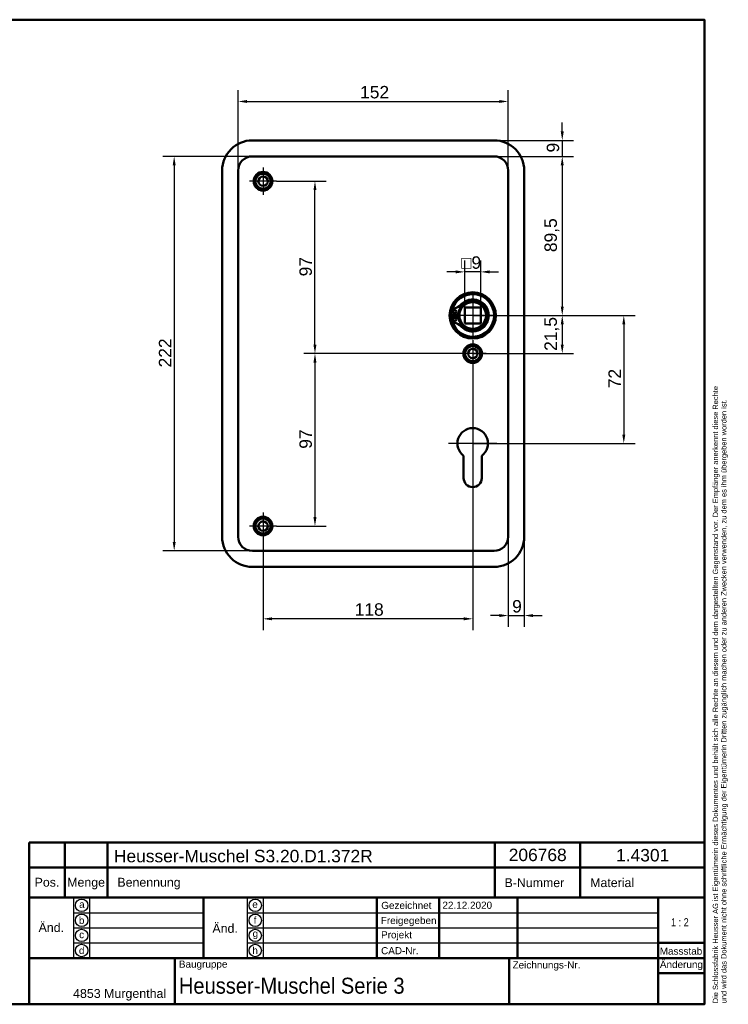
# Model space of a CAD drawing. Header units: millimetres. Extents: x 20 to 833, y 20 to 574.
# Tile 4 of 4: x 435 to 833, y 20 to 574. Entities that reach past the tile are written whole.
import ezdxf
from ezdxf.enums import TextEntityAlignment as Align

# ---------------------------------------------------------------- set-up
doc = ezdxf.new("R2010")
doc.units = ezdxf.units.MM
doc.header["$LTSCALE"] = 2
for name, color, linetype, lineweight in [('Bemaßungen(DIN)', 7, 'Continuous', 25), ('Mittelpunktmarkierung(DIN)', 7, 'Continuous', 25), ('Sichtbare Kanten(DIN)', 7, 'Continuous', 50), ('Skizziergeometrie(DIN)', 7, 'Continuous', 50), ('Skizzierlinie(DIN)', 7, 'Continuous', 25), ('Symbole(DIN)', 7, 'Continuous', 25)]:
    doc.layers.add(name, color=color, linetype=linetype, lineweight=lineweight)
doc.styles.add('Aktuell-DIN', font='arial.ttf')
doc.styles.add('STANDARD-DIN~0', font='arial.ttf')
doc.styles.add('Textstil10', font='arial.ttf')
doc.styles.add('Textstil41', font='arial.ttf', dxfattribs={"width": 0.8})
doc.styles.add('Textstil83', font='arial.ttf', dxfattribs={"width": 0.8})
doc.dimstyles.new('CAD-LAN', dxfattribs={"dimscale": 2, "dimtxt": 3.5, "dimasz": 2.5, "dimexe": 3.175, "dimexo": 0, "dimgap": 0.8, "dimtad": 1, "dimrnd": 1e-08, "dimtxsty": 'STANDARD-DIN~0', "dimcen": 0.09, "dimdle": 10, "dimclrd": 250, "dimclre": 250, "dimclrt": 250, "dimadec": 0, "dimazin": 2, "dimtfac": 1, "dimtmove": 0, "dimatfit": 3, "dimfxl": 1, "dimtolj": 1, "dimtzin": 0, "dimlwd": 25, "dimlwe": 25, "dimarcsym": 0})

# ---------------------------------------------------------------- blocks, each defined once
blk = doc.blocks.new('Ränder Standardrahmen')
at = {"layer": 'Skizziergeometrie(DIN)', "flags": 128}
blk.add_lwpolyline([(10, 10), (10, 287), (410, 287), (410, 10), (10, 10)], dxfattribs=at)
blk = doc.blocks.new('Schriftfelder Heusser')
at = {"layer": 'Skizziergeometrie(DIN)'}
for p, q in [((101, 229.92), (101, 236.92)), ((101, 236.92), (291, 236.92)), ((111, 229.92), (111, 236.92)), ((123, 229.92), (123, 236.92)), ((232, 229.92), (232, 236.92)), ((256, 229.92), (256, 236.92)), ((291, 236.92), (291, 229.92)), ((101, 191.42), (101, 229.92)), ((101, 229.92), (291, 229.92)), ((111, 229.92), (111, 221.42)), ((123, 229.92), (123, 221.42)), ((232, 229.92), (232, 221.42)), ((256, 229.92), (256, 221.42)), ((291, 229.92), (291, 191.42)), ((101, 221.42), (291, 221.42)), ((150, 221.42), (150, 204.42)), ((198.85, 221.42), (198.85, 204.42)), ((216.35, 221.42), (216.35, 204.42)), ((238.35, 221.42), (238.35, 204.42)), ((278, 221.42), (278, 191.42)), ((278, 208.67), (291, 208.67)), ((101, 204.42), (291, 204.42)), ((142, 204.42), (142, 191.42)), ((236, 204.42), (236, 191.42)), ((278, 200.17), (291, 200.17)), ((291, 191.42), (101, 191.42))]:
    blk.add_line(p, q, dxfattribs=at)
at = {"layer": 'Skizzierlinie(DIN)'}
for p, q in [((113.5, 221.42), (113.5, 204.42)), ((118, 221.42), (118, 204.42)), ((162.35, 221.42), (162.35, 204.42)), ((166.85, 221.42), (166.85, 204.42)), ((113.5, 217.17), (150, 217.17)), ((162.35, 217.17), (278, 217.17)), ((113.5, 212.92), (150, 212.92)), ((162.35, 212.92), (278, 212.92)), ((113.5, 208.67), (150, 208.67)), ((162.35, 208.67), (278, 208.67))]:
    blk.add_line(p, q, dxfattribs=at)
for centre in [(115.75, 219.25), (164.6, 219.25), (115.75, 215.04), (164.6, 215.04), (115.75, 210.79), (164.6, 210.79), (115.75, 206.54), (164.6, 206.54)]:
    blk.add_circle(centre, 1.75, dxfattribs=at)
at = {"layer": 'Symbole(DIN)', "color": 7, "insert": (293.33, 191.7), "char_height": 1.5, "width": 182.3003, "attachment_point": 1, "rotation": 90, "line_spacing_factor": 0.944221, "style": 'Aktuell-DIN'}
blk.add_mtext('\\fArial|b0|i0;\\H1.5000;Die Schlossfabrik Heusser AG ist Eigentümerin dieses Dokumentes und behält sich alle Rechte an diesem und dem dargestellten Gegenstand vor. Der Empfänger anerkennt diese Rechte\\Pund wird das Dokument nicht ohne schriftliche Ermächtigung der Eigentümerin Dritten zugänglich machen oder zu anderen Zwecken verwenden, zu dem es ihm übergeben worden ist.\\P ', dxfattribs=at)
at = {"layer": 'Symbole(DIN)', "color": 179, "true_color": 0x262659, "style": 'Aktuell-DIN'}
for s, insert, char_height, attachment_point in [('B-Nummer', (234.74, 225.62), 2.489, 4), ('Material', (265.02, 225.62), 2.489, 5), ('Pos.', (106, 227), 2.489, 2), ('Menge', (117, 227), 2.489, 2), ('Benennung', (125.81, 225.38), 2.489, 4), ('\\fArial|b0|i0;a', (115.81, 219.53), 2, 5), ('\\fArial|b0|i0;e', (164.54, 219.53), 2, 5), ('\\fArial|b0|i0;Gezeichnet', (200.05, 219.23), 2, 4), ('\\fArial|b0|i0;b', (115.75, 215), 2, 5), ('\\fArial|b0|i0;f', (164.55, 215.06), 2, 5), ('\\fArial|b0|i0;Freigegeben', (199.92, 216), 2, 1), ('\\fArial|b0|i0;c', (115.75, 211.01), 2, 5), ('\\fArial|b0|i0;g', (164.63, 211.05), 2, 5), ('\\fArial|b0|i0;Projekt', (200, 211.98), 2, 1), ('\\fArial|b0|i0;d', (115.76, 206.55), 2, 5), ('\\fArial|b0|i0;h', (164.55, 206.57), 2, 5), ('\\fArial|b0|i0;CAD-Nr.', (200, 207.5), 2, 1), ('\\fArial|b0|i0;\\H2.0000;Massstab', (284.39, 206.37), 2, 5), ('\\fArial|b0|i0;\\H2.0000;Baugruppe', (143.1, 203.73), 2, 1), ('\\fArial|b0|i0;Zeichnungs-Nr.', (237, 203.5), 2, 1), ('\\fArial|b0|i0;\\H2.5000;4853 Murgenthal', (113.33, 192.46), 2.5, 7)]:
    blk.add_mtext(s, dxfattribs=dict(at, insert=insert, char_height=char_height, attachment_point=attachment_point))
at = {"layer": 'Symbole(DIN)', "color": 179, "true_color": 0x262659, "attachment_point": 5, "style": 'Aktuell-DIN'}
for s, insert, char_height, width in [('Änd.', (107.21, 213), 2.489, 12.3494), ('Änd.', (156.12, 212.76), 2.489, 12.3494), ('\\fArial|b0|i0;Änderung', (284.51, 202.33), 2, 12.1143)]:
    blk.add_mtext(s, dxfattribs=dict(at, insert=insert, char_height=char_height, width=width))
at = {"layer": 'Symbole(DIN)', "color": 7, "insert": (143.1, 196.62), "char_height": 4.5, "width": 90.18, "attachment_point": 4, "style": 'Aktuell-DIN'}
blk.add_mtext('\\fArial|b0|i0;\\W0.90;\\H4.5000;Heusser-Muschel Serie 3', dxfattribs=at)
at = {"layer": 'Symbole(DIN)', "color": 179, "true_color": 0x262659, "style": 'Textstil10'}
blk.add_attdef('ERSTELLUNGSDATUM_001', (217.26, 218.29), '', height=2, dxfattribs=at)
at = {"layer": 'Symbole(DIN)', "color": 179, "true_color": 0x262659}
for tag, height, style, p in [('AUTOR', 2.49, 'Aktuell-DIN', (240.03, 219.26)), ('KONTROLLDATUM', 2, 'Textstil10', (217.42, 215.04)), ('KONTROLLIERT_VON', 2, 'Textstil10', (239.98, 215.05))]:
    blk.add_attdef(tag, text='', height=height, dxfattribs=dict(at, style=style)).set_placement(p, align=Align.MIDDLE_LEFT)
at = {"layer": 'Symbole(DIN)', "color": 7, "style": 'Textstil83', "width": 0.8}
blk.add_attdef('Anfänglicher_Ansichtsmaßstab_001', (281.57, 213.34), '', height=2.3, dxfattribs=at)
at = {"layer": 'Symbole(DIN)', "color": 179, "true_color": 0x262659, "style": 'Textstil10'}
blk.add_attdef('PROJEKT', text='', height=2, dxfattribs=at).set_placement((217.77, 209.72), align=Align.BOTTOM_LEFT)
at = {"layer": 'Symbole(DIN)', "color": 7, "style": 'Textstil41', "width": 0.8}
blk.add_attdef('STATUS', text='', height=5, dxfattribs=at).set_placement((284.53, 195.86), align=Align.MIDDLE_CENTER)
blk = doc.blocks.new('*D8')
at = {"layer": 'Bemaßungen(DIN)', "color": 250, "linetype": 'Continuous', "lineweight": 25, "true_color": 0x3f3f3f, "transparency": 16777216}
for p, q in [((557.57, 489.1), (557.57, 534.33)), ((709.57, 489.1), (709.57, 534.33)), ((562.57, 527.98), (704.57, 527.98))]:
    blk.add_line(p, q, dxfattribs=at)
at = {"layer": 'Bemaßungen(DIN)', "color": 250, "linetype": 'Continuous', "true_color": 0x3f3f3f, "transparency": 16777216}
for points in [[(562.57, 528.81), (562.57, 527.15), (557.57, 527.98)], [(704.57, 528.81), (704.57, 527.15), (709.57, 527.98)]]:
    blk.add_solid(points, dxfattribs=at)
at = {"layer": 'Defpoints', "color": 0, "linetype": 'Continuous', "transparency": 16777216}
for p in [(709.57, 527.98), (557.57, 489.1), (709.57, 489.1)]:
    blk.add_point(p, dxfattribs=at)
at = {"layer": 'Bemaßungen(DIN)', "color": 250, "linetype": 'Continuous', "lineweight": 25, "true_color": 0x3f3f3f, "transparency": 16777216, "insert": (626.2, 536.73), "char_height": 7, "attachment_point": 1, "style": 'STANDARD-DIN~0'}
blk.add_mtext('\\A1;152', dxfattribs=at)
blk = doc.blocks.new('*D9')
at = {"layer": 'Bemaßungen(DIN)', "color": 250, "linetype": 'Continuous', "lineweight": 25, "true_color": 0x3f3f3f, "transparency": 16777216}
for p, q in [((565.57, 497.1), (515.22, 497.1)), ((521.57, 492.1), (521.57, 280.1)), ((565.57, 275.1), (515.22, 275.1))]:
    blk.add_line(p, q, dxfattribs=at)
at = {"layer": 'Bemaßungen(DIN)', "color": 250, "linetype": 'Continuous', "true_color": 0x3f3f3f, "transparency": 16777216}
for points in [[(520.74, 492.1), (522.4, 492.1), (521.57, 497.1)], [(520.74, 280.1), (522.4, 280.1), (521.57, 275.1)]]:
    blk.add_solid(points, dxfattribs=at)
at = {"layer": 'Defpoints', "color": 0, "linetype": 'Continuous', "transparency": 16777216}
for p in [(565.57, 497.1), (521.57, 275.1), (565.57, 275.1)]:
    blk.add_point(p, dxfattribs=at)
at = {"layer": 'Bemaßungen(DIN)', "color": 250, "linetype": 'Continuous', "lineweight": 25, "true_color": 0x3f3f3f, "transparency": 16777216, "insert": (512.94, 378.34), "char_height": 7, "attachment_point": 1, "rotation": 90, "style": 'STANDARD-DIN~0'}
blk.add_mtext('\\A1;222', dxfattribs=at)
blk = doc.blocks.new('*D10')
at = {"layer": 'Bemaßungen(DIN)', "color": 250, "linetype": 'Continuous', "lineweight": 25, "true_color": 0x3f3f3f, "transparency": 16777216}
for p, q in [((701.57, 497.1), (746.31, 497.1)), ((739.96, 492.1), (739.96, 412.6)), ((689.57, 407.6), (746.31, 407.6))]:
    blk.add_line(p, q, dxfattribs=at)
at = {"layer": 'Bemaßungen(DIN)', "color": 250, "linetype": 'Continuous', "true_color": 0x3f3f3f, "transparency": 16777216}
for points in [[(739.12, 492.1), (740.79, 492.1), (739.96, 497.1)], [(739.12, 412.6), (740.79, 412.6), (739.96, 407.6)]]:
    blk.add_solid(points, dxfattribs=at)
at = {"layer": 'Defpoints', "color": 0, "linetype": 'Continuous', "transparency": 16777216}
for p in [(701.57, 497.1), (689.57, 407.6), (739.96, 407.6)]:
    blk.add_point(p, dxfattribs=at)
at = {"layer": 'Bemaßungen(DIN)', "color": 250, "linetype": 'Continuous', "lineweight": 25, "true_color": 0x3f3f3f, "transparency": 16777216, "insert": (729.94, 443.23), "char_height": 7, "attachment_point": 1, "rotation": 90, "style": 'STANDARD-DIN~0'}
blk.add_mtext('\\A1;89,5', dxfattribs=at)
blk = doc.blocks.new('*D11')
at = {"layer": 'Bemaßungen(DIN)', "color": 250, "linetype": 'Continuous', "lineweight": 25, "true_color": 0x3f3f3f, "transparency": 16777216}
for p, q in [((689.57, 407.6), (746.31, 407.6)), ((739.96, 402.6), (739.96, 391.1)), ((689.57, 386.1), (746.31, 386.1))]:
    blk.add_line(p, q, dxfattribs=at)
at = {"layer": 'Bemaßungen(DIN)', "color": 250, "linetype": 'Continuous', "true_color": 0x3f3f3f, "transparency": 16777216}
for points in [[(739.12, 402.6), (740.79, 402.6), (739.96, 407.6)], [(739.12, 391.1), (740.79, 391.1), (739.96, 386.1)]]:
    blk.add_solid(points, dxfattribs=at)
at = {"layer": 'Defpoints', "color": 0, "linetype": 'Continuous', "transparency": 16777216}
for p in [(689.57, 407.6), (689.57, 386.1), (739.96, 386.1)]:
    blk.add_point(p, dxfattribs=at)
at = {"layer": 'Bemaßungen(DIN)', "color": 250, "linetype": 'Continuous', "lineweight": 25, "true_color": 0x3f3f3f, "transparency": 16777216, "insert": (729.94, 387.67), "char_height": 7, "attachment_point": 1, "rotation": 90, "style": 'STANDARD-DIN~0'}
blk.add_mtext('\\A1;21,5', dxfattribs=at)
blk = doc.blocks.new('*D12')
at = {"layer": 'Bemaßungen(DIN)', "color": 250, "linetype": 'Continuous', "lineweight": 25, "true_color": 0x3f3f3f, "transparency": 16777216}
for p, q in [((689.57, 407.6), (780.94, 407.6)), ((774.59, 402.6), (774.59, 340.6)), ((689.57, 335.6), (780.94, 335.6))]:
    blk.add_line(p, q, dxfattribs=at)
at = {"layer": 'Bemaßungen(DIN)', "color": 250, "linetype": 'Continuous', "true_color": 0x3f3f3f, "transparency": 16777216}
for points in [[(773.76, 402.6), (775.43, 402.6), (774.59, 407.6)], [(773.76, 340.6), (775.43, 340.6), (774.59, 335.6)]]:
    blk.add_solid(points, dxfattribs=at)
at = {"layer": 'Defpoints', "color": 0, "linetype": 'Continuous', "transparency": 16777216}
for p in [(689.57, 407.6), (689.57, 335.6), (774.59, 335.6)]:
    blk.add_point(p, dxfattribs=at)
at = {"layer": 'Bemaßungen(DIN)', "color": 250, "linetype": 'Continuous', "lineweight": 25, "true_color": 0x3f3f3f, "transparency": 16777216, "insert": (765.96, 366.65), "char_height": 7, "attachment_point": 1, "rotation": 90, "style": 'STANDARD-DIN~0'}
blk.add_mtext('\\A1;72', dxfattribs=at)
blk = doc.blocks.new('*D13')
at = {"layer": 'Bemaßungen(DIN)', "color": 250, "linetype": 'Continuous', "lineweight": 25, "true_color": 0x3f3f3f, "transparency": 16777216}
for p, q in [((579.22, 483.1), (607.15, 483.1)), ((600.8, 391.1), (600.8, 478.1)), ((689.57, 386.1), (594.45, 386.1))]:
    blk.add_line(p, q, dxfattribs=at)
at = {"layer": 'Bemaßungen(DIN)', "color": 250, "linetype": 'Continuous', "true_color": 0x3f3f3f, "transparency": 16777216}
for points in [[(599.96, 478.1), (601.63, 478.1), (600.8, 483.1)], [(599.96, 391.1), (601.63, 391.1), (600.8, 386.1)]]:
    blk.add_solid(points, dxfattribs=at)
at = {"layer": 'Defpoints', "color": 0, "linetype": 'Continuous', "transparency": 16777216}
for p in [(579.22, 483.1), (600.8, 483.1), (689.57, 386.1)]:
    blk.add_point(p, dxfattribs=at)
at = {"layer": 'Bemaßungen(DIN)', "color": 250, "linetype": 'Continuous', "lineweight": 25, "true_color": 0x3f3f3f, "transparency": 16777216, "insert": (592.05, 429.59), "char_height": 7, "attachment_point": 1, "rotation": 90, "style": 'STANDARD-DIN~0'}
blk.add_mtext('\\A1;97', dxfattribs=at)
blk = doc.blocks.new('*D14')
at = {"layer": 'Bemaßungen(DIN)', "color": 250, "linetype": 'Continuous', "lineweight": 25, "true_color": 0x3f3f3f, "transparency": 16777216}
for p, q in [((689.57, 386.1), (594.45, 386.1)), ((600.8, 381.1), (600.8, 294.1)), ((579.22, 289.1), (607.15, 289.1))]:
    blk.add_line(p, q, dxfattribs=at)
at = {"layer": 'Bemaßungen(DIN)', "color": 250, "linetype": 'Continuous', "true_color": 0x3f3f3f, "transparency": 16777216}
for points in [[(599.96, 381.1), (601.63, 381.1), (600.8, 386.1)], [(599.96, 294.1), (601.63, 294.1), (600.8, 289.1)]]:
    blk.add_solid(points, dxfattribs=at)
at = {"layer": 'Defpoints', "color": 0, "linetype": 'Continuous', "transparency": 16777216}
for p in [(689.57, 386.1), (579.22, 289.1), (600.8, 289.1)]:
    blk.add_point(p, dxfattribs=at)
at = {"layer": 'Bemaßungen(DIN)', "color": 250, "linetype": 'Continuous', "lineweight": 25, "true_color": 0x3f3f3f, "transparency": 16777216, "insert": (592.05, 332.59), "char_height": 7, "attachment_point": 1, "rotation": 90, "style": 'STANDARD-DIN~0'}
blk.add_mtext('\\A1;97', dxfattribs=at)
blk = doc.blocks.new('*D15')
at = {"layer": 'Bemaßungen(DIN)', "color": 250, "linetype": 'Continuous', "lineweight": 25, "true_color": 0x3f3f3f, "transparency": 16777216}
for p, q in [((689.57, 378.45), (689.57, 230.55)), ((571.57, 281.45), (571.57, 230.55)), ((684.57, 236.9), (576.57, 236.9))]:
    blk.add_line(p, q, dxfattribs=at)
at = {"layer": 'Bemaßungen(DIN)', "color": 250, "linetype": 'Continuous', "true_color": 0x3f3f3f, "transparency": 16777216}
for points in [[(576.57, 237.74), (576.57, 236.07), (571.57, 236.9)], [(684.57, 237.74), (684.57, 236.07), (689.57, 236.9)]]:
    blk.add_solid(points, dxfattribs=at)
at = {"layer": 'Defpoints', "color": 0, "linetype": 'Continuous', "transparency": 16777216}
for p in [(689.57, 378.45), (571.57, 281.45), (571.57, 236.9)]:
    blk.add_point(p, dxfattribs=at)
at = {"layer": 'Bemaßungen(DIN)', "color": 250, "linetype": 'Continuous', "lineweight": 25, "true_color": 0x3f3f3f, "transparency": 16777216, "insert": (623.16, 245.65), "char_height": 7, "attachment_point": 1, "style": 'STANDARD-DIN~0'}
blk.add_mtext('\\A1;118', dxfattribs=at)
blk = doc.blocks.new('*D16')
at = {"layer": 'Bemaßungen(DIN)', "color": 250, "linetype": 'Continuous', "lineweight": 25, "true_color": 0x3f3f3f, "transparency": 16777216}
for p, q in [((709.57, 283.1), (709.57, 232.38)), ((718.57, 283.1), (718.57, 232.38)), ((704.57, 238.73), (699.57, 238.73)), ((709.57, 238.73), (718.57, 238.73)), ((723.57, 238.73), (728.57, 238.73))]:
    blk.add_line(p, q, dxfattribs=at)
at = {"layer": 'Bemaßungen(DIN)', "color": 250, "linetype": 'Continuous', "true_color": 0x3f3f3f, "transparency": 16777216}
for points in [[(704.57, 239.56), (704.57, 237.89), (709.57, 238.73)], [(723.57, 239.56), (723.57, 237.89), (718.57, 238.73)]]:
    blk.add_solid(points, dxfattribs=at)
at = {"layer": 'Defpoints', "color": 0, "linetype": 'Continuous', "transparency": 16777216}
for p in [(709.57, 283.1), (718.57, 283.1), (718.57, 238.73)]:
    blk.add_point(p, dxfattribs=at)
at = {"layer": 'Bemaßungen(DIN)', "color": 250, "linetype": 'Continuous', "lineweight": 25, "true_color": 0x3f3f3f, "transparency": 16777216, "insert": (711.77, 247.47), "char_height": 7, "attachment_point": 1, "style": 'STANDARD-DIN~0'}
blk.add_mtext('\\A1;9', dxfattribs=at)
blk = doc.blocks.new('*D17')
at = {"layer": 'Bemaßungen(DIN)', "color": 250, "linetype": 'Continuous', "lineweight": 25, "true_color": 0x3f3f3f, "transparency": 16777216}
for p, q in [((739.96, 511.1), (739.96, 516.1)), ((701.57, 506.1), (746.31, 506.1)), ((739.96, 506.1), (739.96, 497.1)), ((701.57, 497.1), (746.31, 497.1)), ((739.96, 492.1), (739.96, 487.1))]:
    blk.add_line(p, q, dxfattribs=at)
at = {"layer": 'Bemaßungen(DIN)', "color": 250, "linetype": 'Continuous', "true_color": 0x3f3f3f, "transparency": 16777216}
for points in [[(739.12, 511.1), (740.79, 511.1), (739.96, 506.1)], [(739.12, 492.1), (740.79, 492.1), (739.96, 497.1)]]:
    blk.add_solid(points, dxfattribs=at)
at = {"layer": 'Defpoints', "color": 0, "linetype": 'Continuous', "transparency": 16777216}
for p in [(701.57, 506.1), (701.57, 497.1), (739.96, 497.1)]:
    blk.add_point(p, dxfattribs=at)
at = {"layer": 'Bemaßungen(DIN)', "color": 250, "linetype": 'Continuous', "lineweight": 25, "true_color": 0x3f3f3f, "transparency": 16777216, "insert": (731.21, 499.3), "char_height": 7, "attachment_point": 1, "rotation": 90, "style": 'STANDARD-DIN~0'}
blk.add_mtext('\\A1;9', dxfattribs=at)
blk = doc.blocks.new('*D18')
at = {"layer": 'Bemaßungen(DIN)', "color": 250, "linetype": 'Continuous', "lineweight": 25, "true_color": 0x3f3f3f, "transparency": 16777216}
for p, q in [((685.07, 412.1), (685.07, 438.45)), ((694.07, 412.1), (694.07, 438.45)), ((680.07, 432.1), (675.07, 432.1)), ((694.07, 432.1), (685.07, 432.1)), ((699.07, 432.1), (704.07, 432.1))]:
    blk.add_line(p, q, dxfattribs=at)
at = {"layer": 'Bemaßungen(DIN)', "color": 250, "linetype": 'Continuous', "true_color": 0x3f3f3f, "transparency": 16777216}
for points in [[(680.07, 432.93), (680.07, 431.27), (685.07, 432.1)], [(699.07, 432.93), (699.07, 431.27), (694.07, 432.1)]]:
    blk.add_solid(points, dxfattribs=at)
at = {"layer": 'Defpoints', "color": 0, "linetype": 'Continuous', "transparency": 16777216}
for p in [(685.07, 432.1), (685.07, 412.1), (694.07, 412.1)]:
    blk.add_point(p, dxfattribs=at)
at = {"layer": 'Bemaßungen(DIN)', "color": 250, "linetype": 'Continuous', "lineweight": 25, "true_color": 0x3f3f3f, "transparency": 16777216, "insert": (683.2, 440.85), "char_height": 7, "attachment_point": 1, "style": 'STANDARD-DIN~0'}
blk.add_mtext('\\A1;\\fAIGDT|b0|i0;\\H7.0000;o\\fArial|b0|i0;\\H7.0000;9', dxfattribs=at)

msp = doc.modelspace()

# ---------------------------------------------------------------- linework, layer by layer
at = {"layer": 'Mittelpunktmarkierung(DIN)', "linetype": 'Continuous'}
for p, q in [((571.569, 490.751), (571.569, 475.451)), ((579.219, 483.101), (563.919, 483.101)), ((689.569, 420.101), (689.569, 395.101)), ((702.069, 407.601), (677.069, 407.601)), ((689.569, 393.751), (689.569, 378.451)), ((697.219, 386.101), (681.919, 386.101)), ((689.569, 349.201), (689.569, 325.601)), ((703.169, 335.601), (675.969, 335.601)), ((571.569, 296.751), (571.569, 281.451)), ((579.219, 289.101), (563.919, 289.101))]:
    msp.add_line(p, q, dxfattribs=at)
at = {"layer": 'Sichtbare Kanten(DIN)'}
for p, q in [((565.569, 506.101), (701.569, 506.101)), ((701.569, 497.101), (565.569, 497.101)), ((548.569, 283.101), (548.569, 489.101)), ((557.569, 489.101), (557.569, 283.101)), ((709.569, 283.101), (709.569, 489.101)), ((718.569, 489.101), (718.569, 283.101)), ((685.069, 412.101), (685.069, 403.101)), ((694.069, 412.101), (685.069, 412.101)), ((694.069, 403.101), (694.069, 412.101)), ((677.661, 408.217), (677.661, 409.602)), ((681.361, 408.217), (677.661, 408.217)), ((677.661, 406.984), (681.361, 406.984)), ((677.661, 405.599), (677.661, 406.984)), ((685.069, 403.101), (694.069, 403.101)), ((684.469, 316.101), (684.469, 328.676)), ((694.669, 328.676), (694.669, 316.101)), ((565.569, 275.101), (701.569, 275.101)), ((701.569, 266.101), (565.569, 266.101))]:
    msp.add_line(p, q, dxfattribs=at)
for centre, radius in [((571.569, 483.101), 5.25), ((571.569, 483.101), 4.25), ((571.569, 483.101), 2.65), ((689.569, 407.601), 13), ((689.569, 407.601), 12.5), ((689.569, 407.601), 8), ((679.511, 409.832), 0.85), ((689.569, 407.601), 7.5), ((679.511, 405.369), 0.85), ((689.569, 386.101), 5.25), ((689.569, 386.101), 4.25), ((689.569, 386.101), 2.65), ((571.569, 289.101), 5.25), ((571.569, 289.101), 4.25), ((571.569, 289.101), 2.65)]:
    msp.add_circle(centre, radius, dxfattribs=at)
for centre, radius, start, end in [((565.569, 489.101), 17, 90, 180), ((701.569, 489.101), 17, 0, 90), ((565.569, 489.101), 8, 90, 180), ((701.569, 489.101), 8, 0, 90), ((689.569, 407.601), 12, 194.7921, 165.2079), ((689.569, 407.601), 9, 220.90334, 139.09666), ((689.569, 407.601), 8.967, 224.36355, 135.63645), ((679.661, 409.602), 2, 104.80219, 180), ((676.921, 419.971), 8.725, 284.80219, 315.63645), ((688.836, 407.601), 7.5, 130.96945, 175.28369), ((689.569, 407.601), 12, 172.89827, 187.10173), ((679.661, 405.599), 2, 180, 255.19781), ((689.569, 407.601), 9, 176.0711, 183.9289), ((688.836, 407.601), 7.5, 184.71631, 229.03055), ((689.569, 407.601), 8.2, 163.43926, 196.56074), ((676.921, 395.231), 8.725, 44.36355, 75.19781), ((689.569, 335.601), 8.6, 306.37184, 233.62816), ((689.569, 316.101), 5.1, 180, 0), ((565.569, 283.101), 17, 180, 270), ((565.569, 283.101), 8, 180, 270), ((701.569, 283.101), 8, 270, 0), ((701.569, 283.101), 17, 270, 0)]:
    msp.add_arc(centre, radius, start, end, dxfattribs=at)

# ---------------------------------------------------------------- block references
at = {"xscale": 2, "yscale": 2, "zscale": 2}
msp.add_blockref('Ränder Standardrahmen', (0, 0), dxfattribs=at)
msp.add_blockref('Schriftfelder Heusser', (238, -362.833), dxfattribs=at).add_auto_attribs({'ERSTELLUNGSDATUM_001': '22.12.2020', 'Anfänglicher_Ansichtsmaßstab_001': '1 : 2'})

# ---------------------------------------------------------------- texts
at = {"layer": 'Symbole(DIN)', "color": 7, "char_height": 7, "attachment_point": 1, "style": 'Aktuell-DIN'}
for s, insert, width in [('{\\fArial|b0|i0;\\H7.0000;Heusser-Muschel S3.20.D1.372R}', (487.659, 106.906), 145.65549), ('{\\fArial|b0|i0;\\H7.0000;206768}', (709.83, 107.58), 32.62043), ('{\\fArial|b0|i0;\\H7.0000;1.4301}', (770.274, 107.401), 29.89939)]:
    msp.add_mtext(s, dxfattribs=dict(at, insert=insert, width=width))

# ---------------------------------------------------------------- dimensions: what is measured, and where the dimension line sits
at = {"layer": 'Bemaßungen(DIN)', "color": 250, "linetype": 'Continuous', "lineweight": 25, "true_color": 0x3f3f3f}
for base, p1, p2, angle, override, picture, middle in [((709.569, 527.98), (557.569, 489.101), (709.569, 489.101), 180, {"dimgap": 0.8, "dimdec": 2, "dimtol": 0, "dimlim": 0, "dimtp": 0, "dimtm": 0, "dimtdec": 2, "dimtofl": 0, "dimatfit": 1}, '*D8', (633.569, 527.98)), ((739.955, 497.101), (701.569, 506.101), (701.569, 497.101), 270, {"dimgap": 0.8, "dimdec": 2, "dimtol": 0, "dimlim": 0, "dimtp": 0, "dimtm": 0, "dimtdec": 2, "dimtofl": 1, "dimatfit": 1}, '*D17', (739.955, 501.601)), ((521.569, 275.101), (565.569, 497.101), (565.569, 275.101), 90, {"dimgap": 0.8, "dimdec": 2, "dimtol": 0, "dimlim": 0, "dimtp": 0, "dimtm": 0, "dimtdec": 2, "dimtofl": 0, "dimatfit": 1}, '*D9', (521.569, 386.101)), ((739.955, 407.601), (701.569, 497.101), (689.569, 407.601), 90, {"dimgap": 0.8, "dimdec": 2, "dimtol": 0, "dimlim": 0, "dimtp": 0, "dimtm": 0, "dimtdec": 2, "dimtofl": 0, "dimatfit": 1}, '*D10', (739.955, 452.351)), ((600.798, 483.101), (689.569, 386.101), (579.219, 483.101), 90, {"dimgap": 0.8, "dimdec": 2, "dimtol": 0, "dimlim": 0, "dimtp": 0, "dimtm": 0, "dimtdec": 2, "dimtofl": 0, "dimatfit": 1}, '*D13', (600.798, 434.601)), ((739.955, 386.101), (689.569, 407.601), (689.569, 386.101), 90, {"dimgap": 0.8, "dimdec": 2, "dimtol": 0, "dimlim": 0, "dimtp": 0, "dimtm": 0, "dimtdec": 2, "dimtofl": 0, "dimatfit": 1}, '*D11', (739.955, 396.851)), ((774.593, 335.601), (689.569, 407.601), (689.569, 335.601), 90, {"dimgap": 0.8, "dimdec": 2, "dimtol": 0, "dimlim": 0, "dimtp": 0, "dimtm": 0, "dimtdec": 2, "dimtofl": 0, "dimatfit": 1}, '*D12', (774.593, 371.601)), ((600.798, 289.101), (689.569, 386.101), (579.219, 289.101), 90, {"dimgap": 0.8, "dimdec": 2, "dimtol": 0, "dimlim": 0, "dimtp": 0, "dimtm": 0, "dimtdec": 2, "dimtofl": 0, "dimatfit": 1}, '*D14', (600.798, 337.601)), ((571.569, 236.903), (689.569, 378.451), (571.569, 281.451), 180, {"dimgap": 0.8, "dimdec": 2, "dimtol": 0, "dimlim": 0, "dimtp": 0, "dimtm": 0, "dimtdec": 2, "dimtofl": 0, "dimatfit": 1}, '*D15', (630.569, 236.903))]:
    dim = msp.add_linear_dim(base=base, p1=p1, p2=p2, angle=angle, dimstyle='CAD-LAN', override=override, dxfattribs=at)
    dim.commit()
    dim.dimension.update_dxf_attribs({"geometry": picture, "text_midpoint": middle, "dimtype": 160})
dim = msp.add_linear_dim(base=(685.069, 432.101), p1=(694.069, 412.101), p2=(685.069, 412.101), angle=180, text='\\fAIGDT|b0|i0;\\H7.0000;o\\fArial|b0|i0;\\H7.0000;<>', dimstyle='CAD-LAN', override={"dimgap": 0.8, "dimdec": 2, "dimtol": 0, "dimlim": 0, "dimtp": 0, "dimtm": 0, "dimtdec": 2, "dimtofl": 1, "dimatfit": 1}, dxfattribs=at)
dim.commit()
dim.dimension.update_dxf_attribs({"geometry": '*D18', "text_midpoint": (689.569, 432.101), "dimtype": 160})
dim = msp.add_linear_dim(base=(718.569, 238.726), p1=(709.569, 283.101), p2=(718.569, 283.101), dimstyle='CAD-LAN', override={"dimgap": 0.8, "dimdec": 2, "dimtol": 0, "dimlim": 0, "dimtp": 0, "dimtm": 0, "dimtdec": 2, "dimtofl": 1, "dimatfit": 1}, dxfattribs=at)
dim.commit()
dim.dimension.update_dxf_attribs({"geometry": '*D16', "text_midpoint": (714.069, 238.726), "dimtype": 160})

doc.saveas('drawing.dxf')
